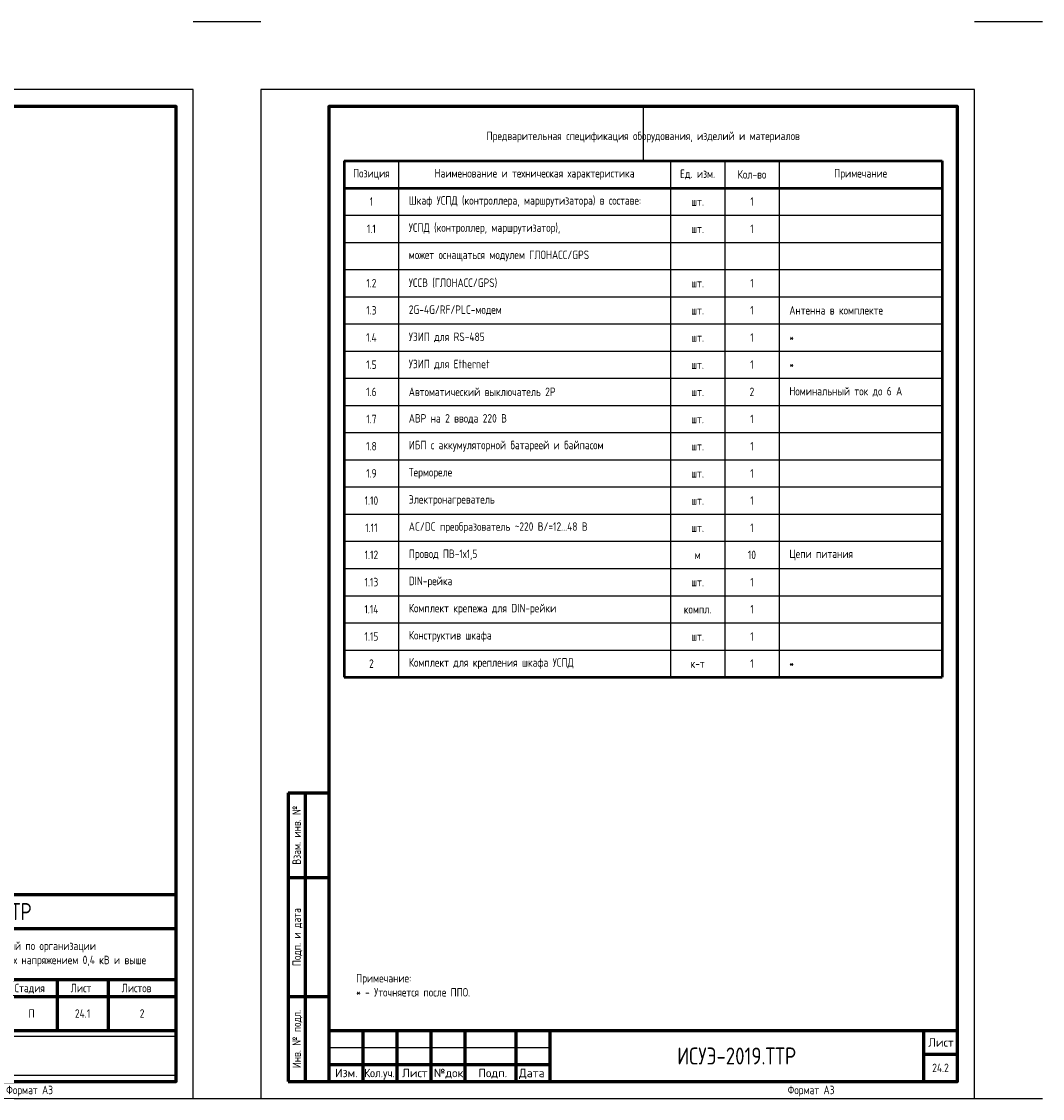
# Model space of a CAD drawing. Header units: millimetres. Extents: x -110 to 4101, y -10868 to 110.
# Tile 20 of 90: x 380 to 680, y -7598 to -7281. Entities that reach past the tile are written whole.
import ezdxf
from ezdxf.enums import TextEntityAlignment as Align

# ---------------------------------------------------------------- set-up
doc = ezdxf.new("R2010")
doc.units = ezdxf.units.MM
doc.layers.add('01.Вспомогательный_слой', color=1, linetype='Continuous', plot=False)
doc.layers.add('Формат', color=7, linetype='Continuous', lineweight=25)
doc.layers.add('Формат @ 1', color=7, linetype='Continuous', lineweight=25)
doc.styles.add('Формат', font='isocpeur.ttf')
doc.styles.add('ЭП', font='GOST.TTF')
picture_1 = doc.add_image_def('image3.png', size_in_pixel=(587, 136))

# ---------------------------------------------------------------- blocks, each defined once
blk = doc.blocks.new('*U75')
at = {"layer": 'Формат', "color": 7, "linetype": 'Continuous', "lineweight": 60}
for p, q in [((-205, 150), (-190, 150)), ((-205, 150), (-205, 85)), ((-200, 150), (-200, 85)), ((-200, 140), (-190, 140)), ((-200, 125), (-190, 125)), ((-200, 105), (-190, 105)), ((-205, 85), (-197, 85)), ((-202, 85), (-190, 85)), ((-202, 85), (-202, 0)), ((-197, 85), (-197, 0)), ((-202, 60), (-190, 60)), ((20, 55), (205, 55)), ((20, 55), (20, 0)), ((30, 55), (30, 30)), ((40, 55), (40, 0)), ((50, 55), (50, 30)), ((60, 55), (60, 0)), ((75, 55), (75, 0)), ((85, 55), (85, 0)), ((85, 45), (205, 45)), ((20, 35), (85, 35)), ((20, 30), (205, 30)), ((155, 30), (155, 0)), ((170, 30), (170, 15)), ((185, 30), (185, 15)), ((-202, 25), (-190, 25)), ((155, 25), (205, 25)), ((85, 15), (205, 15)), ((-202, 0), (-190, 0))]:
    blk.add_line(p, q, dxfattribs=at)
at = {"layer": 'Формат', "color": 7, "linetype": 'Continuous', "lineweight": 25}
for p, q in [((-195, 150), (-195, 85)), ((20, 50), (85, 50)), ((20, 45), (85, 45)), ((20, 40), (85, 40)), ((20, 25), (85, 25)), ((20, 20), (85, 20)), ((20, 15), (85, 15)), ((20, 10), (85, 10)), ((20, 5), (85, 5))]:
    blk.add_line(p, q, dxfattribs=at)
blk.add_lwpolyline([(-210, -5), (210, -5), (210, 292), (-210, 292)], close=True, dxfattribs=at)
at = {"layer": 'Формат', "color": 7, "linetype": 'Continuous', "lineweight": 60}
blk.add_lwpolyline([(-190, 0), (205, 0), (205, 287), (-190, 287)], close=True, dxfattribs=at)
at = {"layer": 'Формат', "color": 7, "linetype": 'Continuous', "lineweight": 25, "style": 'ЭП'}
blk.add_text('Согласовано', height=2.5, rotation=90, dxfattribs=at).set_placement((-202.5, 86), align=Align.MIDDLE_LEFT)
for s, p in [('Взам. инв. №', (-199.5, 72.5)), ('Подп. и дата', (-199.5, 42.5)), ('Инв. № подл.', (-199.5, 12.5))]:
    blk.add_text(s, height=2.5, rotation=90, dxfattribs=at).set_placement(p, align=Align.MIDDLE_CENTER)
for s, p in [('Изм.', (21.81, 31.25)), ('Кол.уч.', (30.38, 31.25)), ('Лист', (41.54, 31.25)), ('№док.', (50.89, 31.24)), ('Подп.', (63.99, 31.25)), ('Дата', (75.95, 31.25)), ('Стадия', (157.47, 26.25)), ('Лист', (173.99, 26.25)), ('Листов', (188.99, 26.25))]:
    blk.add_text(s, height=2.5, dxfattribs=at).set_placement(p)
at = {"layer": 'Формат', "color": 7, "linetype": 'Continuous', "lineweight": 25, "style": 'ЭП', "flags": 8}
for tag, p in [('СОГЛ_ФИО_1', (-197.5, 106)), ('СОГЛ_ФИО_2', (-192.5, 106)), ('СОГЛ_ДОЛЖ_2', (-192.5, 86)), ('СОГЛ_ДОЛЖ_1', (-197.5, 86))]:
    blk.add_attdef(tag, text='', height=2.5, rotation=90, dxfattribs=at).set_placement(p, align=Align.MIDDLE_LEFT)
for tag, height, p in [('ОБОЗНАЧЕНИЕ', 5, (145, 50)), ('ОБЪЕКТ', 2.5, (145, 37.5)), ('НАИМЕНОВАНИЕ', 2.5, (120, 22.5)), ('Стадия', 2.5, (162.5, 20)), ('Лист', 2.5, (177.5, 20)), ('Листов', 2.5, (195, 20)), ('НАИМ_ИЗОБРАЖЕНИЙ', 2.5, (120, 7.5))]:
    blk.add_attdef(tag, text='', height=height, dxfattribs=at).set_placement(p, align=Align.MIDDLE_CENTER)
for tag, p in [('изм.№', (21, 37.5)), ('изм.уч.', (31, 37.5)), ('изм.лист', (41, 37.5)), ('изм.№_док.', (50.5, 37.5)), ('изм_дата', (76, 37.5)), ('Должн_1', (21, 27.5)), ('ФИО_1', (41, 27.5)), ('дата_1', (76, 27.5)), ('ДОЛЖН_2', (21, 22.5)), ('ФИО_2', (41, 22.5)), ('дата_2', (76, 22.5)), ('Должн_3', (21, 17.5)), ('ФИО_3', (41, 17.5)), ('дата_3', (76, 17.5)), ('ДОЛЖН_4', (21, 12.5)), ('ФИО_4', (41, 12.5)), ('дата_4', (76, 12.5)), ('ДОЛЖН_5', (21, 7.5)), ('ФИО_5', (41, 7.5)), ('дата_5', (76, 7.5)), ('ДОЛЖН_6', (21, 2.5)), ('ФИО_6', (41, 2.5)), ('дата_6', (76, 2.5)), ('ФОРМ.ЛИСТА', (155, -2.5))]:
    blk.add_attdef(tag, text='', height=2.5, dxfattribs=at).set_placement(p, align=Align.MIDDLE_LEFT)
blk.add_attdef('N_ИНВ', text='', height=2.5, rotation=90, dxfattribs=at).set_placement((-193.5, 12.5), align=Align.MIDDLE_CENTER)
at = {"ltscale": 0.2}
image = blk.add_image(picture_1, insert=(155, 1.71), size_in_units=(50, 11.58), dxfattribs=at)
image.dxf.flags = 7
blk = doc.blocks.new('*U77')
at = {"layer": 'Формат', "color": 7, "linetype": 'Continuous', "lineweight": 60}
for p, q in [((8, 85), (20, 85)), ((8, 85), (8, 0)), ((13, 85), (13, 0)), ((8, 60), (20, 60)), ((8, 25), (20, 25)), ((20, 15), (205, 15)), ((20, 15), (20, 0)), ((30, 15), (30, 0)), ((40, 15), (40, 0)), ((50, 15), (50, 0)), ((60, 15), (60, 0)), ((75, 15), (75, 0)), ((85, 15), (85, 0)), ((195, 15), (195, 0)), ((195, 8), (205, 8)), ((20, 5), (85, 5)), ((8, 0), (20, 0))]:
    blk.add_line(p, q, dxfattribs=at)
at = {"layer": 'Формат', "color": 7, "linetype": 'Continuous', "lineweight": 25}
blk.add_line((20, 10), (85, 10), dxfattribs=at)
blk.add_lwpolyline([(0, -5), (210, -5), (210, 292), (0, 292)], close=True, dxfattribs=at)
at = {"layer": 'Формат', "color": 7, "linetype": 'Continuous', "lineweight": 60}
blk.add_lwpolyline([(20, 0), (205, 0), (205, 287), (20, 287)], close=True, dxfattribs=at)
at = {"layer": 'Формат', "color": 7, "linetype": 'Continuous', "lineweight": 25, "style": 'ЭП'}
for s, p in [('Взам. инв. №', (10.5, 72.5)), ('Подп. и дата', (10.5, 42.5)), ('Инв. № подл.', (10.5, 12.5))]:
    blk.add_text(s, height=2.5, rotation=90, dxfattribs=at).set_placement(p, align=Align.MIDDLE_CENTER)
at = {"layer": 'Формат', "color": 7, "linetype": 'Continuous', "lineweight": 25, "style": 'Формат'}
for s, p in [('Лист', (196.38, 10.25)), ('Изм.', (21.81, 1.25)), ('Лист', (41.54, 1.25)), ('№док.', (50.89, 1.25)), ('Подп.', (63.99, 1.25)), ('Дата', (75.95, 1.25))]:
    blk.add_text(s, height=2.5, dxfattribs=at).set_placement(p)
at = {"layer": 'Формат', "color": 7, "linetype": 'Continuous', "lineweight": 25, "style": 'Формат', "width": 0.9}
blk.add_text('Кол.уч.', height=2.5, dxfattribs=at).set_placement((30.38, 1.25))
at = {"layer": 'Формат', "color": 7, "linetype": 'Continuous', "lineweight": 25, "style": 'ЭП', "flags": 8}
blk.add_attdef('N_ИНВ', text='', height=2.5, rotation=90, dxfattribs=at).set_placement((16.5, 12.5), align=Align.MIDDLE_CENTER)
for tag, height, p in [('ОБОЗНАЧЕНИЕ', 5, (140, 7.5)), ('Лист', 2.5, (200, 4))]:
    blk.add_attdef(tag, text='', height=height, dxfattribs=at).set_placement(p, align=Align.MIDDLE_CENTER)
for tag, p in [('изм.№', (21, 7.5)), ('изм.уч.', (31, 7.5)), ('изм.лист', (41, 7.5)), ('изм.№_док.', (50.5, 7.5)), ('изм_дата', (76, 7.5)), ('ФОРМ.ЛИСТА', (155, -2.5))]:
    blk.add_attdef(tag, text='', height=2.5, dxfattribs=at).set_placement(p, align=Align.MIDDLE_LEFT)
blk = doc.blocks.new('*T71')
at = {"color": 0, "linetype": 'ByBlock', "lineweight": 50, "ltscale": 0.2, "transparency": 16777216}
for p, q in [((0, 0), (176, 0)), ((0, 0), (0, -152)), ((176, 0), (176, -152)), ((0, -8), (176, -8)), ((0, -152), (176, -152))]:
    blk.add_line(p, q, dxfattribs=at)
at = {"color": 0, "linetype": 'ByBlock', "ltscale": 0.2, "transparency": 16777216}
for p, q in [((16, 0), (16, -152)), ((96, 0), (96, -152)), ((112, 0), (112, -152)), ((128, 0), (128, -152)), ((0, -16), (176, -16)), ((0, -24), (176, -24)), ((0, -32), (176, -32)), ((0, -40), (176, -40)), ((0, -48), (176, -48)), ((0, -56), (176, -56)), ((0, -64), (176, -64)), ((0, -72), (176, -72)), ((0, -80), (176, -80)), ((0, -88), (176, -88)), ((0, -96), (176, -96)), ((0, -104), (176, -104)), ((0, -112), (176, -112)), ((0, -120), (16, -120)), ((0, -128), (128, -128)), ((0, -136), (128, -136)), ((0, -144), (176, -144))]:
    blk.add_line(p, q, dxfattribs=at)
at = {"color": 0, "linetype": 'ByBlock', "lineweight": -2, "ltscale": 0.2, "transparency": 16777216}
for p, q in [((16, -120), (176, -120)), ((128, -128), (176, -128)), ((128, -136), (176, -136))]:
    blk.add_line(p, q, dxfattribs=at)
at = {"color": 0, "ltscale": 0.2, "transparency": 16777216, "char_height": 2.5, "style": 'ЭП'}
for s, insert, width, attachment_point in [('{\\fGOST type A|b1|i0|c204|p34;Позиция}', (8, -4), 10, 5), ('{\\fGOST type A|b1|i0|c204|p34;Наименование и техническая характеристика}', (56, -4), 74, 5), ('{\\fGOST type A|b1|i0|c204|p34;Ед. изм.}', (104, -4), 10, 5), ('{\\fGOST type A|b1|i0|c204|p34;Кол-во}', (120, -4), 10, 5), ('{\\fGOST type A|b1|i0|c204|p34;Примечание}', (152, -4), 42, 5), ('Шкаф {\\C256;УСПД (контроллера, маршрутизатора)} в составе:', (19, -12), 74, 4), ('1', (8, -12), 10, 5), ('шт.', (104, -12), 10, 5), ('1', (120, -12), 10, 5), ('1.1', (8, -20), 10, 5), ('{\\C7;УСПД (контроллер, маршрутизатор),}', (19, -20), 74, 4), ('1', (120, -20), 10, 5), ('шт.', (104, -20), 10, 5), ('может оснащаться модулем ГЛОНАСС/GPS', (19, -28), 74, 4), ('1.2', (8, -36), 10, 5), ('УССВ (ГЛОНАСС/GPS)', (19, -36), 74, 4), ('1', (120, -36), 10, 5), ('шт.', (104, -36), 10, 5), ('1.3', (8, -44), 10, 5), ('{\\C256;2G-4G/RF/PLC-модем}', (19, -44), 74, 4), ('шт.', (104, -44), 10, 5), ('1', (120, -44), 10, 5), ('Антенна в комплекте', (131, -44), 42, 4), ('1.4', (8, -52), 10, 5), ('УЗИП для RS-485', (19, -52), 74, 4), ('1', (120, -52), 10, 5), ('*', (131, -52), 42, 4), ('шт.', (104, -52), 10, 5), ('1.5', (8, -60), 10, 5), ('УЗИП для Ethernet', (19, -60), 74, 4), ('шт.', (104, -60), 10, 5), ('1', (120, -60), 10, 5), ('*', (131, -60), 42, 4), ('1.6', (8, -68), 10, 5), ('Автоматический выключатель 2P', (19, -68), 74, 4), ('2', (120, -68), 10, 5), ('Номинальный ток до 6 А', (131, -68), 42, 4), ('шт.', (104, -68), 10, 5), ('1.7', (8, -76), 10, 5), ('АВР на 2 ввода 220 В', (19, -76), 74, 4), ('шт.', (104, -76), 10, 5), ('1', (120, -76), 10, 5), ('1.8', (8, -84), 10, 5), ('ИБП с аккумуляторной батареей и байпасом', (19, -84), 74, 4), ('шт.', (104, -84), 10, 5), ('1', (120, -84), 10, 5), ('1.9', (8, -92), 10, 5), ('Термореле', (19, -92), 74, 4), ('шт.', (104, -92), 10, 5), ('1', (120, -92), 10, 5), ('1.10', (8, -100), 10, 5), ('Электронагреватель', (19, -100), 74, 4), ('шт.', (104, -100), 10, 5), ('1', (120, -100), 10, 5), ('1.11', (8, -108), 10, 5), ('AC/DC преобразователь ~220 В/=12...48 В', (19, -108), 74, 4), ('шт.', (104, -108), 10, 5), ('1', (120, -108), 10, 5), ('1.12', (8, -116), 10, 5), ('Провод ПВ-1х1,5', (19, -116), 74, 4), ('м', (104, -116), 10, 5), ('10', (120, -116), 10, 5), ('Цепи питания', (131, -116), 42, 4), ('1.13', (8, -124), 10, 5), ('DIN-рейка', (19, -124), 74, 4), ('шт.', (104, -124), 10, 5), ('1', (120, -124), 10, 5), ('1.14', (8, -132), 10, 5), ('Комплект крепежа для DIN-рейки', (19, -132), 74, 4), ('компл.', (104, -132), 10, 5), ('1', (120, -132), 10, 5), ('1.15', (8, -140), 10, 5), ('Конструктив шкафа', (19, -140), 74, 4), ('шт.', (104, -140), 10, 5), ('1', (120, -140), 10, 5), ('2', (8, -148), 10, 5), ('Комплект для крепления шкафа УСПД', (19, -148), 74, 4), ('к-т', (104, -148), 10, 5), ('1', (120, -148), 10, 5), ('*', (131, -148), 42, 4)]:
    blk.add_mtext(s, dxfattribs=dict(at, insert=insert, width=width, attachment_point=attachment_point))

msp = doc.modelspace()

# ---------------------------------------------------------------- linework, layer by layer
at = {"layer": '01.Вспомогательный_слой'}
for points in [[(430, -7281), (450, -7281)], [(660, -7281), (680, -7281)], [(430, -7598), (450, -7598)], [(660, -7598), (680, -7598)]]:
    msp.add_lwpolyline(points, dxfattribs=at)
at = {"layer": '01.Вспомогательный_слой', "ltscale": 0.2}
msp.add_lwpolyline([(562.5, -7306), (562.5, -7322)], dxfattribs=at)

# ---------------------------------------------------------------- block references
msp.add_blockref('*T71', (474.5, -7322))
at = {"layer": 'Формат @ 1', "ltscale": 0.7}
ref = msp.add_blockref('*U75', (220, -7593), dxfattribs=at)
ref.add_attrib('ОБОЗНАЧЕНИЕ', 'ИСУЭ-2019.ТТР', dxfattribs={"layer": 'Формат', "color": 7, "linetype": 'Continuous', "lineweight": 25, "height": 5, "style": 'ЭП', "flags": 8}).set_placement((365, -7543), align=Align.MIDDLE_CENTER)
ref.add_attrib('Стадия', 'П', dxfattribs={"layer": 'Формат', "color": 7, "linetype": 'Continuous', "lineweight": 25, "height": 2.5, "style": 'ЭП', "flags": 8}).set_placement((382.5, -7573), align=Align.MIDDLE_CENTER)
ref.add_attrib('Лист', '24.1', dxfattribs={"layer": 'Формат', "color": 7, "linetype": 'Continuous', "lineweight": 25, "height": 2.5, "style": 'ЭП', "flags": 8}).set_placement((397.5, -7573), align=Align.MIDDLE_CENTER)
ref.add_attrib('Листов', '2', dxfattribs={"layer": 'Формат', "color": 7, "linetype": 'Continuous', "lineweight": 25, "height": 2.5, "style": 'ЭП', "flags": 8}).set_placement((415, -7573), align=Align.MIDDLE_CENTER)
ref.add_attrib('ОБЪЕКТ_001', 'Альбом типовых технических решений по организации', (329.689, -7554.31), dxfattribs={"layer": 'Формат', "color": 7, "linetype": 'Continuous', "lineweight": 25, "height": 2.5, "style": 'ЭП', "flags": 8})
ref.add_attrib('НАИМЕНОВАНИЕ_001', 'ИВКЭ.', (336.518, -7569.679), dxfattribs={"layer": 'Формат', "color": 7, "linetype": 'Continuous', "lineweight": 25, "height": 2.5, "style": 'ЭП', "flags": 8})
ref.add_attrib('НАИМ_ИЗОБРАЖЕНИЙ_001', 'УСПД (контроллер, маршрутизатор),', (316.92, -7584.4), dxfattribs={"layer": 'Формат', "color": 7, "linetype": 'Continuous', "lineweight": 25, "height": 2.5, "style": 'ЭП', "flags": 8})
ref.add_attrib('Должн_1', 'Разраб.', dxfattribs={"layer": 'Формат', "color": 7, "linetype": 'Continuous', "lineweight": 25, "height": 2.5, "style": 'ЭП', "flags": 8}).set_placement((241, -7565.5), align=Align.MIDDLE_LEFT)
ref.add_attrib('ДОЛЖН_2', 'Проверил', dxfattribs={"layer": 'Формат', "color": 7, "linetype": 'Continuous', "lineweight": 25, "height": 2.5, "style": 'ЭП', "flags": 8}).set_placement((241, -7570.5), align=Align.MIDDLE_LEFT)
ref.add_attrib('дата_1', '02.19', dxfattribs={"layer": 'Формат', "color": 7, "linetype": 'Continuous', "lineweight": 25, "height": 2.5, "style": 'ЭП', "flags": 8}).set_placement((296, -7565.5), align=Align.MIDDLE_LEFT)
ref.add_attrib('дата_2', '02.19', dxfattribs={"layer": 'Формат', "color": 7, "linetype": 'Continuous', "lineweight": 25, "height": 2.5, "style": 'ЭП', "flags": 8}).set_placement((296, -7570.5), align=Align.MIDDLE_LEFT)
ref.add_attrib('ФОРМ.ЛИСТА', 'Формат А3', dxfattribs={"layer": 'Формат', "color": 7, "linetype": 'Continuous', "lineweight": 25, "height": 2.5, "style": 'ЭП', "flags": 8}).set_placement((375, -7595.5), align=Align.MIDDLE_LEFT)
ref.add_attrib('ОБЪЕКТ_002', 'систем учета электроэнергии на присоединениях напряжением 0,4 кВ и выше', (314.554, -7558.477), dxfattribs={"layer": 'Формат', "color": 7, "linetype": 'Continuous', "lineweight": 25, "height": 2.5, "style": 'ЭП'})
ref.add_attrib('НАИМЕНОВАНИЕ_002', 'ТТР №24', (334.196, -7573.846), dxfattribs={"layer": 'Формат', "color": 7, "linetype": 'Continuous', "lineweight": 25, "height": 2.5, "style": 'ЭП'})
ref.add_attrib('НАИМ_ИЗОБРАЖЕНИЙ_002', 'устанавливаемое в шкафу', (323.036, -7588.566), dxfattribs={"layer": 'Формат', "color": 7, "linetype": 'Continuous', "lineweight": 25, "height": 2.5, "style": 'ЭП'})
msp.add_blockref('*U77', (450, -7593), dxfattribs=at).add_auto_attribs({'ОБОЗНАЧЕНИЕ': 'ИСУЭ-2019.ТТР', 'Лист': '24.2', 'ФОРМ.ЛИСТА': 'Формат А3'})

# ---------------------------------------------------------------- texts
at = {"char_height": 2.5, "style": 'ЭП'}
for s, insert, width, attachment_point in [('Предварительная спецификация оборудования, изделий и материалов', (562.5, -7315), 176, 5), ('Примечание:\\P* - Уточняется после ППО.', (478, -7568), 169, 7)]:
    msp.add_mtext(s, dxfattribs=dict(at, insert=insert, width=width, attachment_point=attachment_point))

doc.saveas('drawing.dxf')
